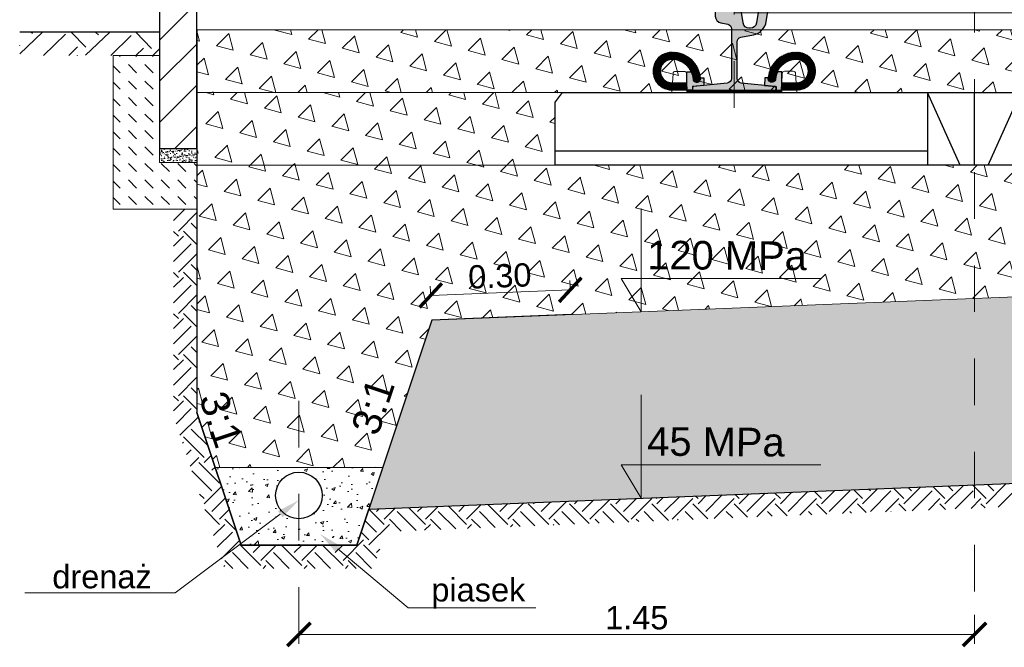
# Model space of a CAD drawing. Header units: feet. Extents: x 210.7 to 255.4, y -209.3 to -191.9.
# Tile 4 of 25: x 215.7 to 217.8, y -205.2 to -203.8. Entities that reach past the tile are written whole.
import ezdxf
from ezdxf import colors
from ezdxf.entities.mleader import LeaderData, LeaderLine
from ezdxf.math import Vec2, Vec3

# ---------------------------------------------------------------- set-up
doc = ezdxf.new("R2010")
doc.units = ezdxf.units.FT
doc.header["$MEASUREMENT"] = 0
doc.header["$PDMODE"] = 34
doc.linetypes.add('DASHDOT2', pattern=[12.7, 6.35, -3.175, 0, -3.175])
for name, color, linetype, lineweight in [('BETON kresk', 8, 'Continuous', 9), ('Drenaż', 4, 'Continuous', 25), ('Geowłóknina', 160, 'Continuous', 30), ('Kruszywo', 42, 'Continuous', 15), ('Miesz_niezw', 251, 'Continuous', 9), ('Mieszanka_niezw_0_315', 44, 'Continuous', 15), ('Opis', 7, 'Continuous', 15), ('Osie', 1, 'DASHDOT2', 13), ('oś-szyny', 1, 'DASHDOT2', 0), ('Podkład', 7, 'Continuous', 30), ('Podlew ciągły z poliuretanu', 1, 'Continuous', 9), ('Podsypka cementowo-piaskowa', 251, 'Continuous', 15), ('Podłoże gruntowe', 7, 'Continuous', 13), ('Sb3', 7, 'Continuous', 15), ('sb4', 7, 'Continuous', 15), ('Wymiar', 7, 'Continuous', 15)]:
    doc.layers.add(name, color=color, linetype=linetype, lineweight=lineweight)
for name, color, linetype in [('beton obram', 7, 'Continuous'), ('Podkadka sprężysta', 1, 'Continuous'), ('Szyna', 7, 'Continuous')]:
    doc.layers.add(name, color=color, linetype=linetype)
doc.layers.add('brudnopis', color=50, linetype='Continuous', lineweight=30, plot=False)
doc.styles.add('opis', font='arial.ttf', dxfattribs={"height": 0.05})
doc.styles.add('Opis_1_25', font='arial.ttf', dxfattribs={"height": 0.05})
doc.dimstyles.new('1_25_DK$0', dxfattribs={"dimtxt": 0.05, "dimasz": 0.05, "dimexe": 0.02, "dimexo": 0.05, "dimgap": 0.01, "dimtad": 1, "dimdec": 3, "dimzin": 3, "dimdsep": 46, "dimtxsty": 'Opis_1_25', "dimblk": 'ARCHTICK', "dimcen": 0.05, "dimclrd": 256, "dimclre": 256, "dimazin": 3, "dimtfac": 1, "dimtdec": 3, "dimtofl": 0, "dimtmove": 0, "dimatfit": 3, "dimldrblk": 'ARCHTICK', "dimfxl": 1, "dimfrac": 2, "dimtolj": 1, "dimtzin": 3, "dimlwd": -1, "dimlwe": -1, "dimarcsym": 0})
pattern_1 = [(49.99999999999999, (-17.66699392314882, -99.2298174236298), (0.07172601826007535, -0.006275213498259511), [0.0075, -0.0825]), (355, (-17.66699392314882, -99.2298174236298), (-0.0138751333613, 0.07521921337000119), [0.006, -0.066]), (100.45144446, (-17.66101675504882, -99.23034035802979), (0.0578508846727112, 0.06894399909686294), [0.006374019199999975, -0.0701142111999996]), (46.18420000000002, (-17.66699392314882, -99.2098174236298), (0.1067241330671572, -0.01655192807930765), [0.01124999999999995, -0.1237499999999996]), (96.63563549, (-17.65810024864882, -99.21119675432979), (0.09346619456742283, 0.09741186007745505), [0.0095610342, -0.105171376]), (351.1841639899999, (-17.66699392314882, -99.2098174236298), (0.09346619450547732, 0.09741186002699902), [0.009000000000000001, -0.0990000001]), (21, (-17.65699392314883, -99.2148174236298), (0.05969070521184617, -0.04026188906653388), [0.0075, -0.0825]), (326.0000000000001, (-17.65699392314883, -99.2148174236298), (0.02433153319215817, 0.0725150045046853), [0.006, -0.066]), (71.45144474, (-17.65201969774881, -99.21817258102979), (0.08402223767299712, 0.03225311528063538), [0.006374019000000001, -0.0701142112]), (37.50000000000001, (-17.66699392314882, -99.2298174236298), (0.001215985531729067, 0.03328938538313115), [0, -0.0652, 0, -0.067, 0, -0.06625]), (7.499999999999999, (-17.66699392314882, -99.2298174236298), (0.02630695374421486, 0.03944117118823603), [0, -0.0382, 0, -0.0637, 0, -0.02525]), (327.5, (-17.68929392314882, -99.2298174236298), (0.0533822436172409, -0.002255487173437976), [0, -0.025, 0, -0.078, 0, -0.1035]), (317.5, (-17.69929392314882, -99.2298174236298), (0.05831861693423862, 0.01001049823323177), [0, -0.0325, 0, -0.0518, 0, -0.0735])]
pattern_2 = [(105, (-4.999095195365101, -3.755824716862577), (-0.07244443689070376, 0.01941142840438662), [0.03750000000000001, -0.03750000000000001]), (165, (-4.999095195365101, -3.755824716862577), (-0.05303300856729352, -0.05303300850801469), [0.03750000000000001, -0.03750000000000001]), (45, (-5.035317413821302, -3.746119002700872), (-0.01941142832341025, 0.07244443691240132), [0.03750000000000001, -0.03750000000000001])]

# ---------------------------------------------------------------- blocks, each defined once
blk = doc.blocks.new('_ArchTick')
at = {"color": 0, "linetype": 'ByBlock', "lineweight": 0, "const_width": 0.15}
blk.add_lwpolyline([(-0.5, -0.5), (0.5, 0.5)], dxfattribs=at)
blk = doc.blocks.new('*D18')
at = {"layer": 'DEFPOINTS', "color": 0, "lineweight": 70, "transparency": 16777216}
for p in [(216.2761956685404, -205.0726827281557), (217.7270997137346, -205.0726827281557), (216.2761956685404, -205.1650558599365)]:
    blk.add_point(p, dxfattribs=at)
at = {"layer": 'Wymiar', "transparency": 16777216}
for p, q in [((216.2761956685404, -205.1226827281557), (216.2761956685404, -205.1850558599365)), ((217.7270997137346, -205.1226827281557), (217.7270997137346, -205.1850558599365)), ((217.7270997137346, -205.1650558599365), (216.2761956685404, -205.1650558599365))]:
    blk.add_line(p, q, dxfattribs=at)
at = {"layer": 'Wymiar', "transparency": 16777216, "xscale": 0.05, "yscale": 0.05, "zscale": 0.05, "rotation": 180}
blk.add_blockref('_ArchTick', (216.2761956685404, -205.1650558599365), dxfattribs=at)
at = {"layer": 'Wymiar', "transparency": 16777216, "xscale": 0.05, "yscale": 0.05, "zscale": 0.05}
blk.add_blockref('_ArchTick', (217.7270997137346, -205.1650558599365), dxfattribs=at)
at = {"layer": 'Wymiar', "color": 0, "transparency": 16777216, "insert": (217.0016476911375, -205.1295272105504), "char_height": 0.05, "attachment_point": 5, "style": 'Opis_1_25'}
blk.add_mtext('\\A1;1.45', dxfattribs=at)
blk = doc.blocks.new('PS-60R2-SB4-1800')
h = blk.add_hatch(color=251)
edge = h.paths.add_edge_path()
edge.add_arc((-64.85020978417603, 18.20540894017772), 4.499999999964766, 4.328325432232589, 24.187061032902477, ccw=False)
edge.add_arc((-59.5653256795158, 18.60540894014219), 0.8000000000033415, 184.3283254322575, 364.3283254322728)
edge.add_arc((-64.85020978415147, 18.2054089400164), 6.099999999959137, 4.328325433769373, 5.518464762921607)
edge.add_line((-58.77848170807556, 18.79202480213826), (-58.02596563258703, 18.79189964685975))
edge.add_line((-58.02596563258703, 18.79189964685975), (-58.01851709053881, 17.15335696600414))
edge.add_line((-58.01851709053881, 17.15335696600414), (-60.51127112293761, 16.90517299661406))
edge.add_line((-60.51127112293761, 16.90517299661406), (-60.51143550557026, 16.10521954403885))
edge.add_line((-60.51143550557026, 16.10521954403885), (-61.65020978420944, 16.1054089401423))
edge.add_line((-61.65020978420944, 16.1054089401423), (-61.70545377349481, 17.70880618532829))
edge.add_line((-61.70545377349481, 17.70880618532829), (-61.70506451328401, 20.04929525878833))
edge.add_line((-61.70506451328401, 20.04929525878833), (-60.74525279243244, 20.04913562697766))
h = blk.add_hatch(color=251)
edge = h.paths.add_edge_path()
edge.add_arc((-38.14976804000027, 18.20942884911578), 4.499999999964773, 155.8129389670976, 175.6716745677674)
edge.add_arc((-43.43465214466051, 18.60942884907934), 0.8000000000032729, 175.6716745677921, 355.6716745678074, ccw=False)
edge.add_arc((-38.14976804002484, 18.20942884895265), 6.099999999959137, 174.4815352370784, 175.6716745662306, ccw=False)
edge.add_line((-44.22149611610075, 18.7960447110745), (-44.97401219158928, 18.79591955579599))
edge.add_line((-44.97401219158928, 18.79591955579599), (-44.9814607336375, 17.15737687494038))
edge.add_line((-44.9814607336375, 17.15737687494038), (-42.4887067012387, 16.90919290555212))
edge.add_line((-42.4887067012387, 16.90919290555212), (-42.48854231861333, 16.10923945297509))
edge.add_line((-42.48854231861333, 16.10923945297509), (-41.34976803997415, 16.10942884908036))
edge.add_line((-41.34976803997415, 16.10942884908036), (-41.29452405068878, 17.71282609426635))
edge.add_line((-41.29452405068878, 17.71282609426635), (-41.2949133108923, 20.0533151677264))
edge.add_line((-41.2949133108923, 20.0533151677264), (-42.25472503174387, 20.05315553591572))
h = blk.add_hatch(color=251)
edge = h.paths.add_edge_path()
edge.add_arc((38.14985109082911, 18.20942884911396), 4.499999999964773, 4.328325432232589, 24.18706103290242, ccw=False)
edge.add_arc((43.43473519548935, 18.60942884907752), 0.8000000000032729, 184.3283254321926, 364.3283254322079)
edge.add_arc((38.14985109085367, 18.20942884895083), 6.099999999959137, 4.328325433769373, 5.518464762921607)
edge.add_line((44.22157916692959, 18.79604471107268), (44.97409524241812, 18.79591955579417))
edge.add_line((44.97409524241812, 18.79591955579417), (44.98154378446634, 17.15737687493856))
edge.add_line((44.98154378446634, 17.15737687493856), (42.48878975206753, 16.9091929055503))
edge.add_line((42.48878975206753, 16.9091929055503), (42.48862536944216, 16.10923945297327))
edge.add_line((42.48862536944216, 16.10923945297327), (41.34985109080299, 16.10942884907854))
edge.add_line((41.34985109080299, 16.10942884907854), (41.29460710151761, 17.71282609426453))
edge.add_line((41.29460710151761, 17.71282609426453), (41.29499636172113, 20.05331516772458))
edge.add_line((41.29499636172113, 20.05331516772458), (42.25480808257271, 20.0531555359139))
h = blk.add_hatch(color=251)
edge = h.paths.add_edge_path()
edge.add_arc((64.85029283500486, 18.2054089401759), 4.499999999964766, 155.8129389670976, 175.6716745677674)
edge.add_arc((59.56540873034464, 18.60540894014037), 0.8000000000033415, 175.6716745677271, 355.67167456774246, ccw=False)
edge.add_arc((64.85029283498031, 18.20540894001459), 6.099999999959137, 174.4815352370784, 175.6716745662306, ccw=False)
edge.add_line((58.77856475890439, 18.79202480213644), (58.02604868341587, 18.79189964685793))
edge.add_line((58.02604868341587, 18.79189964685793), (58.01860014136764, 17.15335696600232))
edge.add_line((58.01860014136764, 17.15335696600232), (60.51135417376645, 16.90517299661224))
edge.add_line((60.51135417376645, 16.90517299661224), (60.5115185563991, 16.10521954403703))
edge.add_line((60.5115185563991, 16.10521954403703), (61.65029283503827, 16.10540894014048))
edge.add_line((61.65029283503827, 16.10540894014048), (61.70553682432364, 17.70880618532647))
edge.add_line((61.70553682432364, 17.70880618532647), (61.70514756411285, 20.04929525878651))
edge.add_line((61.70514756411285, 20.04929525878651), (60.74533584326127, 20.04913562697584))
at = {"layer": 'Podkadka sprężysta'}
h = blk.add_hatch(dxfattribs=at)
h.set_pattern_fill('ANSI37', color=256, angle=0.009529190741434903, style=0)
h.set_pattern_definition([(45.00952919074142, (-51.49991694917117, 15.60774071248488), (-0.08840304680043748, 0.08837364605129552), []), (135.0095291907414, (-51.49991694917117, 15.60774071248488), (-0.08837364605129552, -0.08840304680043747), [])])
h.paths.add_polyline_path([(-61.63283859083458, 15.60605544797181), (-61.65020978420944, 16.1054089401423), (-41.34976803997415, 16.10942884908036), (-41.36699530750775, 15.60942597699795)])
h = blk.add_hatch(dxfattribs=at)
h.set_pattern_fill('ANSI37', color=256, scale=100, style=0)
h.set_pattern_definition([(134.9904708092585, (51.5, 15.60774071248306), (0.08840304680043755, 0.08837364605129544), []), (44.99047080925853, (51.5, 15.60774071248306), (0.08837364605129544, -0.08840304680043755), [])])
h.paths.add_polyline_path([(61.63292164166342, 15.60605544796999), (61.65029283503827, 16.10540894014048), (41.34985109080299, 16.10942884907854), (41.36707835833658, 15.60942597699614)])
at = {"layer": 'sb4'}
h = blk.add_hatch(dxfattribs=at)
h.set_pattern_fill('ANSI31', color=256, angle=0.009529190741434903, style=0)
h.set_pattern_definition([(134.9904708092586, (-92.79758262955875, -4.70838610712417), (0.08840304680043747, 0.08837364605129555), [])])
edge = h.paths.add_edge_path()
edge.add_line((-61.65020978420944, 16.1054089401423), (-64.85020978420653, 16.1054089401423))
edge.add_arc((-64.8502097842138, 20.20540894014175), 4.099999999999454, 90.00000000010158, 270.00000000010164, ccw=False)
edge.add_arc((-64.85020978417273, 18.20540894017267), 6.099999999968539, 4.328325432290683, 90.00000000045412, ccw=False)
edge.add_arc((-59.5653256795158, 18.60540894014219), 0.8000000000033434, -175.67167456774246, 4.328325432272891, ccw=False)
edge.add_arc((-64.85020978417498, 18.20540894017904), 4.499999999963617, 4.328325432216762, 90.00000000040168)
edge.add_arc((-64.85020978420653, 20.20540894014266), 2.5, 90, 270)
edge.add_line((-64.85020978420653, 17.70540894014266), (-61.70580229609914, 17.70347502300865))
edge.add_line((-61.70580229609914, 17.70347502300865), (-61.65020978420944, 16.1054089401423))
h = blk.add_hatch(dxfattribs=at)
h.set_pattern_fill('ANSI31', color=256, angle=0.009529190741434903, style=0)
h.set_pattern_definition([(45.00952919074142, (-10.20239519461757, -4.704366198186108), (-0.08840304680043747, 0.08837364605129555), [])])
edge = h.paths.add_edge_path()
edge.add_line((-41.34976803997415, 16.10942884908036), (-38.14976803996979, 16.10942884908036))
edge.add_arc((-38.14976803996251, 20.2094288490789), 4.099999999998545, 269.9999999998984, 449.9999999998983)
edge.add_arc((-38.14976804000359, 18.20942884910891), 6.099999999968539, 89.99999999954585, 175.6716745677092)
edge.add_arc((-43.43465214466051, 18.60942884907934), 0.8000000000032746, 175.6716745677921, 355.6716745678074)
edge.add_arc((-38.14976804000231, 18.20942884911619), 4.499999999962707, 89.9999999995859, 175.6716745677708, ccw=False)
edge.add_arc((-38.14976803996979, 20.2094288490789), 2.5, -90, 90, ccw=False)
edge.add_line((-38.14976803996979, 17.7094288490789), (-41.29470646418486, 17.70753173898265))
edge.add_line((-41.29470646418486, 17.70753173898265), (-41.34976803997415, 16.10942884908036))
h = blk.add_hatch(dxfattribs=at)
h.set_pattern_fill('ANSI31', color=256, angle=0.009529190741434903, style=0)
h.set_pattern_definition([(134.9904708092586, (10.2024782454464, -4.704366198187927), (0.08840304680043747, 0.08837364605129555), [])])
edge = h.paths.add_edge_path()
edge.add_line((41.34985109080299, 16.10942884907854), (38.14985109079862, 16.10942884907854))
edge.add_arc((38.14985109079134, 20.20942884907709), 4.099999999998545, 90.00000000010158, 270.00000000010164, ccw=False)
edge.add_arc((38.14985109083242, 18.20942884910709), 6.099999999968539, 4.328325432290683, 90.00000000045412, ccw=False)
edge.add_arc((43.43473519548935, 18.60942884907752), 0.8000000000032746, -175.67167456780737, 4.328325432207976, ccw=False)
edge.add_arc((38.14985109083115, 18.20942884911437), 4.499999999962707, 4.328325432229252, 90.00000000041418)
edge.add_arc((38.14985109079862, 20.20942884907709), 2.5, 90, 270)
edge.add_line((38.14985109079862, 17.70942884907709), (41.29478951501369, 17.70753173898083))
edge.add_line((41.29478951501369, 17.70753173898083), (41.34985109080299, 16.10942884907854))
h = blk.add_hatch(dxfattribs=at)
h.set_pattern_fill('ANSI31', color=256, angle=0.009529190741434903, style=0)
h.set_pattern_definition([(45.00952919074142, (92.79766568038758, -4.708386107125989), (-0.08840304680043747, 0.08837364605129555), [])])
edge = h.paths.add_edge_path()
edge.add_line((61.65029283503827, 16.10540894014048), (64.85029283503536, 16.10540894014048))
edge.add_arc((64.85029283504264, 20.20540894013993), 4.099999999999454, 269.9999999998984, 449.9999999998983)
edge.add_arc((64.85029283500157, 18.20540894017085), 6.099999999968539, 89.9999999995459, 175.6716745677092)
edge.add_arc((59.56540873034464, 18.60540894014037), 0.8000000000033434, 175.6716745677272, 355.6716745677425)
edge.add_arc((64.85029283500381, 18.20540894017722), 4.499999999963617, 89.99999999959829, 175.6716745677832, ccw=False)
edge.add_arc((64.85029283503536, 20.20540894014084), 2.5, -90, 90, ccw=False)
edge.add_line((64.85029283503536, 17.70540894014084), (61.70588534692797, 17.70347502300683))
edge.add_line((61.70588534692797, 17.70347502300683), (61.65029283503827, 16.10540894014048))
at = {"layer": 'Szyna'}
h = blk.add_hatch(color=256, dxfattribs=at)
edge = h.paths.add_edge_path()
edge.add_arc((-54.07513544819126, 32.0297057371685), 1.499999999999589, 180.0000026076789, 258.6900701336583)
edge.add_line((-54.36930958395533, 30.5588347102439), (-52.90401923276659, 30.26577670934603))
edge.add_arc((-53.10013532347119, 29.28519602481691), 0.9999999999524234, 2.595729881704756e-06, 78.69007012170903, ccw=False)
edge.add_line((-52.10013532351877, 29.28519607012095), (-52.10013483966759, 18.64498753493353))
edge.add_arc((-53.10013483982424, 18.64498748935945), 1.000000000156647, -84.2894042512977, 2.611202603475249e-06, ccw=False)
edge.add_line((-53.00063107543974, 17.64995030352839), (-60.22998587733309, 16.92701449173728))
edge.add_arc((-60.20013474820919, 16.62850333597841), 0.3000000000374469, 95.71059571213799, 180.0000025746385)
edge.add_line((-60.50013474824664, 16.62850332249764), (-60.5001347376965, 16.3999995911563))
edge.add_arc((-60.20013473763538, 16.39999960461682), 0.3000000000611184, 180.0000025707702, 270.0000025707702)
edge.add_line((-60.20013472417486, 16.09999960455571), (-42.80013472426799, 16.1000003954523))
edge.add_arc((-42.80013473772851, 16.40000039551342), 0.3000000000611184, 270.0000025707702, 360.0000025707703)
edge.add_line((-42.50013473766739, 16.40000040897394), (-42.50013474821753, 16.62850414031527))
edge.add_arc((-42.80013474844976, 16.62850412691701), 0.3000000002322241, 2.558879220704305e-06, 84.28940942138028)
edge.add_line((-42.77028364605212, 16.92701528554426), (-49.99963851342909, 17.64995044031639))
edge.add_arc((-49.90013483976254, 18.64498763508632), 1.000000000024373, 180.0000026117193, 264.28940947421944, ccw=False)
edge.add_line((-50.90013483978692, 18.64498758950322), (-50.90013519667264, 26.49519612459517))
edge.add_arc((-49.90013519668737, 26.49519617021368), 0.9999999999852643, 101.30993508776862, 180.0000026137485, ccw=False)
edge.add_line((-50.0962513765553, 27.47577683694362), (-47.38879003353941, 28.0172692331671))
edge.add_arc((-48.07519666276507, 31.44930156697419), 3.500000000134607, 281.3099350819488, 350.5376803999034)
edge.add_line((-44.6228179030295, 30.87390526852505), (-44.28216873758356, 32.91780083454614))
edge.add_arc((-44.77536570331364, 33.00000030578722), 0.5000000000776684, 350.5376803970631, 450.000002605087)
edge.add_line((-44.77536572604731, 33.50000030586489), (-45.99262867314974, 33.50000025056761))
edge.add_arc((-45.99262865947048, 33.20000025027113), 0.3000000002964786, 90.00000261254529, 170.5376804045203)
edge.add_line((-46.28854683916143, 33.24931993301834), (-46.7379117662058, 30.55312961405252))
edge.add_arc((-48.09913539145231, 30.78000015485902), 1.380000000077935, 270.0000025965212, 350.5376803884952, ccw=False)
edge.add_line((-48.09913532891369, 29.40000015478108), (-48.25113532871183, 29.40000014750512))
edge.add_arc((-48.2511353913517, 30.78000014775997), 1.380000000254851, 189.4623248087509, 270.00000260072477, ccw=False)
edge.add_line((-49.61235899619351, 30.55312948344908), (-49.98892671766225, 32.81253518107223))
edge.add_arc((-51.27123880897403, 32.59881643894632), 1.300000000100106, 9.462324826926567, 76.81804508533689)
edge.add_arc((-52.79913517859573, 26.07535626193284), 7.999999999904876, 76.81804506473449, 86.81323531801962)
edge.add_arc((-54.02213417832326, 4.109376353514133), 29.99999999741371, 86.81323532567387, 90.3828454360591)
edge.add_arc((-54.16913517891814, 26.10888522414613), 8.000000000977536, 90.38284543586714, 96.93827769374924)
edge.add_arc((-55.07513551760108, 33.55396167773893), 0.500000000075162, 96.93827769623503, 180.000002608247)
edge.add_line((-55.57513551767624, 33.55396165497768), (-55.57513544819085, 32.02970566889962))
h = blk.add_hatch(color=256, dxfattribs=at)
edge = h.paths.add_edge_path()
edge.add_arc((54.0752184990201, 32.02970573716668), 1.499999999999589, 281.30992986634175, 359.99999739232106, ccw=False)
edge.add_line((54.36939263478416, 30.55883471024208), (52.90410228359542, 30.26577670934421))
edge.add_arc((53.10021837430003, 29.28519602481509), 0.9999999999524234, 101.3099298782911, 179.99999740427)
edge.add_line((52.10021837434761, 29.28519607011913), (52.10021789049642, 18.64498753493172))
edge.add_arc((53.10021789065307, 18.64498748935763), 1.000000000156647, 179.9999973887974, 264.2894042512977)
edge.add_line((53.00071412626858, 17.64995030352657), (60.23006892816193, 16.92701449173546))
edge.add_arc((60.20021779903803, 16.62850333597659), 0.3000000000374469, -2.574638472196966e-06, 84.289404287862, ccw=False)
edge.add_line((60.50021779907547, 16.62850332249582), (60.50021778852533, 16.39999959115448))
edge.add_arc((60.20021778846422, 16.399999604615), 0.3000000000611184, 269.9999974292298, 359.9999974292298, ccw=False)
edge.add_line((60.20021777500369, 16.09999960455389), (42.80021777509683, 16.10000039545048))
edge.add_arc((42.80021778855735, 16.4000003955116), 0.3000000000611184, 179.9999974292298, 269.9999974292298, ccw=False)
edge.add_line((42.50021778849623, 16.40000040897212), (42.50021779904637, 16.62850414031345))
edge.add_arc((42.80021779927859, 16.62850412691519), 0.3000000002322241, 95.71059057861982, 179.9999974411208, ccw=False)
edge.add_line((42.77036669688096, 16.92701528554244), (49.99972156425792, 17.64995044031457))
edge.add_arc((49.90021789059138, 18.6449876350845), 1.000000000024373, 275.7105905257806, 359.9999973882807)
edge.add_line((50.90021789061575, 18.6449875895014), (50.90021824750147, 26.49519612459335))
edge.add_arc((49.90021824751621, 26.49519617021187), 0.9999999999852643, 359.9999973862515, 438.6900649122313)
edge.add_line((50.09633442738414, 27.4757768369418), (47.38887308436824, 28.01726923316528))
edge.add_arc((48.0752797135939, 31.44930156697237), 3.500000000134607, 189.4623196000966, 258.69006491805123, ccw=False)
edge.add_line((44.62290095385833, 30.87390526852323), (44.2822517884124, 32.91780083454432))
edge.add_arc((44.77544875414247, 33.0000003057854), 0.5000000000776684, 89.99999739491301, 189.4623196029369, ccw=False)
edge.add_line((44.77544877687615, 33.50000030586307), (45.99271172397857, 33.50000025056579))
edge.add_arc((45.99271171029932, 33.20000025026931), 0.3000000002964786, 9.462319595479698, 89.99999738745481, ccw=False)
edge.add_line((46.28862988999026, 33.24931993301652), (46.73799481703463, 30.5531296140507))
edge.add_arc((48.09921844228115, 30.7800001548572), 1.380000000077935, 189.4623196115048, 269.9999974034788)
edge.add_line((48.09921837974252, 29.40000015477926), (48.25121837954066, 29.40000014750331))
edge.add_arc((48.25121844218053, 30.78000014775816), 1.380000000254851, 269.9999973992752, 350.5376751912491)
edge.add_line((49.61244204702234, 30.55312948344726), (49.98900976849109, 32.81253518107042))
edge.add_arc((51.27132185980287, 32.5988164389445), 1.300000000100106, 103.1819549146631, 170.5376751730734, ccw=False)
edge.add_arc((52.79921822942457, 26.07535626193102), 7.999999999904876, 93.18676468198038, 103.18195493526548, ccw=False)
edge.add_arc((54.02221722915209, 4.109376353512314), 29.99999999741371, 89.61715456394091, 93.18676467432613, ccw=False)
edge.add_arc((54.16921822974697, 26.10888522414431), 8.000000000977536, 83.06172230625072, 89.61715456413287, ccw=False)
edge.add_arc((55.07521856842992, 33.55396167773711), 0.500000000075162, -2.6082469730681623e-06, 83.06172230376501, ccw=False)
edge.add_line((55.57521856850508, 33.55396165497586), (55.57521849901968, 32.0297056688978))
for p, q in [((-61.63283859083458, 15.60605544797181), (-64.95012177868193, 15.60550373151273)), ((-60.51162242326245, 16.90321591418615), (-60.51145789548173, 16.10624195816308)), ((-42.4887067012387, 16.90919290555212), (-42.48854231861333, 16.10923945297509)), ((42.48878975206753, 16.9091929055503), (42.48862536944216, 16.10923945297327)), ((60.51170547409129, 16.90321591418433), (60.51154094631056, 16.10624195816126))]:
    blk.add_line(p, q)
for points in [[(-60.74525279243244, 20.04913562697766, -0.08686759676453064), (-60.36304403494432, 18.54503158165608, 1.000000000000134), (-58.76760732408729, 18.66578629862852, 0.005193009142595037), (-58.77848170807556, 18.79202480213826), (-58.02596563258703, 18.79189964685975), (-58.01851709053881, 17.15335696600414), (-60.51127112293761, 16.90517299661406), (-60.51143550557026, 16.10521954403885), (-61.65020978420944, 16.1054089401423), (-61.70545377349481, 17.70880618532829), (-61.70506451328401, 20.04929525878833)], [(-42.25472503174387, 20.05315553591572, 0.08686759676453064), (-42.63693378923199, 18.54905149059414, -1.000000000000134), (-44.23237050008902, 18.66980620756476, -0.005193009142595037), (-44.22149611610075, 18.7960447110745), (-44.97401219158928, 18.79591955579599), (-44.9814607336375, 17.15737687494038), (-42.4887067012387, 16.90919290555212), (-42.48854231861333, 16.10923945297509), (-41.34976803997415, 16.10942884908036), (-41.29452405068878, 17.71282609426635), (-41.2949133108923, 20.0533151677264)], [(42.25480808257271, 20.0531555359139, -0.08686759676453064), (42.63701684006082, 18.54905149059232, 1.000000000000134), (44.23245355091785, 18.66980620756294, 0.005193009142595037), (44.22157916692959, 18.79604471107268), (44.97409524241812, 18.79591955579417), (44.98154378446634, 17.15737687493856), (42.48878975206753, 16.9091929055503), (42.48862536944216, 16.10923945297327), (41.34985109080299, 16.10942884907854), (41.29460710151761, 17.71282609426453), (41.29499636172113, 20.05331516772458)], [(60.74533584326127, 20.04913562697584, 0.08686759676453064), (60.36312708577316, 18.54503158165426, -1.000000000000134), (58.76769037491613, 18.6657862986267, -0.005193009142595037), (58.77856475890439, 18.79202480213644), (58.02604868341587, 18.79189964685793), (58.01860014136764, 17.15335696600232), (60.51135417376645, 16.90517299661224), (60.5115185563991, 16.10521954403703), (61.65029283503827, 16.10540894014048), (61.70553682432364, 17.70880618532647), (61.70514756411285, 20.04929525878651)]]:
    blk.add_lwpolyline(points, format="xyb", close=True)
at = {"layer": 'brudnopis', "lineweight": 0, "ltscale": 5}
for p, q in [((-49.97017078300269, 32.69999960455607), (-49.97017078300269, 34.10870663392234)), ((49.97025383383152, 32.69999960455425), (49.97025383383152, 34.10870663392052)), ((-51.50000000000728, 32.69999960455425), (51.50008305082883, 32.69999960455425))]:
    blk.add_line(p, q, dxfattribs=at)
at = {"layer": 'oś-szyny', "ltscale": 0.002}
for p, q in [((-51.5, 12.34887240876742), (-51.5, 39.15927775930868)), ((51.50008305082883, 12.3488724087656), (51.50008305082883, 39.15927775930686))]:
    blk.add_line(p, q, dxfattribs=at)
at = {"layer": 'Podkadka sprężysta'}
for points in [[(-61.63283859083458, 15.60605544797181), (-61.65020978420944, 16.1054089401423), (-41.34976803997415, 16.10942884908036), (-41.36699530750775, 15.60942597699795)], [(61.63292164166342, 15.60605544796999), (61.65029283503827, 16.10540894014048), (41.34985109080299, 16.10942884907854), (41.36707835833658, 15.60942597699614)]]:
    blk.add_lwpolyline(points, close=True, dxfattribs=at)
at = {"layer": 'Podkład', "ltscale": 5}
for p, q in [((-88.5, 15.60000000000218), (-90, 13.60000000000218)), ((88.50000000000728, 15.60000000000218), (-88.49999999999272, 15.60000000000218)), ((-10, 15.60000000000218), (-10, 1.818989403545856e-12)), ((-3, 1.818989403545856e-12), (-10, 15.60000000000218)), ((0, 15.60000000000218), (0, 1.818989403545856e-12)), ((0, 15.60000000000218), (0, 1.818989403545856e-12)), ((3, 1.818989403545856e-12), (10, 15.60000000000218)), ((10, 15.60000000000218), (10, 1.818989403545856e-12)), ((88.5, 15.60000000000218), (90, 13.60000000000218)), ((-90, 1.818989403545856e-12), (-90, 13.60000000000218)), ((90, 1.818989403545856e-12), (90, 13.60000000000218)), ((-10, 3.000000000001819), (-90, 3.000000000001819)), ((10, 3.000000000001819), (89.99999999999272, 3.000000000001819)), ((-89.99999999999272, 0), (89.99999999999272, 1.818989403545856e-12))]:
    blk.add_line(p, q, dxfattribs=at)
at = {"layer": 'Sb3'}
for points in [[(-61.63283859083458, 15.60605544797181), (-61.77465327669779, 19.6826699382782, 0.4041133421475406), (-62.27443416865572, 20.1652867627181), (-64.16259709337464, 20.16497273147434, 0.3936855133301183), (-64.6612744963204, 19.70015658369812), (-64.95012177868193, 15.60550373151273)], [(61.63292164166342, 15.60605544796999), (61.77473632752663, 19.68266993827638, -0.4041133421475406), (62.27451721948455, 20.16528676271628), (64.16268014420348, 20.16497273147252, -0.3936855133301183), (64.66135754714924, 19.7001565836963), (64.95020482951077, 15.60550373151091)]]:
    blk.add_lwpolyline(points, format="xyb", close=True, dxfattribs=at)
for points in [[(-41.36699530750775, 15.60942597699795), (-41.22653663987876, 19.68608741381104, -0.4041133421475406), (-40.72691630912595, 20.16887045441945), (-38.8387533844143, 20.16918448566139, -0.3936855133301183), (-38.33992139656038, 19.70453423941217), (-38.04971211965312, 15.60997769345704), (-41.36699530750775, 15.60942597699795)], [(41.36707835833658, 15.60942597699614), (41.22661969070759, 19.68608741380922, 0.4041133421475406), (40.72699935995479, 20.16887045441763), (38.83883643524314, 20.16918448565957, 0.3936855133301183), (38.34000444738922, 19.70453423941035), (38.04979517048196, 15.60997769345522), (41.36707835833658, 15.60942597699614)]]:
    blk.add_lwpolyline(points, format="xyb", dxfattribs=at)
at = {"layer": 'sb4'}
for points in [[(-61.65020978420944, 16.1054089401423), (-64.85020978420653, 16.1054089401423, -1), (-64.85020978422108, 24.30540894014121, -0.3922565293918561), (-58.76760732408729, 18.66578629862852, -1.000000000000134), (-60.36304403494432, 18.54503158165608, 0.3922565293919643), (-64.85020978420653, 22.70540894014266, 0.9999999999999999), (-64.85020978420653, 17.70540894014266), (-61.70580229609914, 17.70347502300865)], [(-41.34976803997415, 16.10942884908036), (-38.14976803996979, 16.10942884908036, 1), (-38.14976803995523, 24.30942884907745, 0.3922565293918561), (-44.23237050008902, 18.66980620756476, 1.000000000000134), (-42.63693378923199, 18.54905149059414, -0.3922565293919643), (-38.14976803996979, 22.7094288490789, -0.9999999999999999), (-38.14976803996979, 17.7094288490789), (-41.29470646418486, 17.70753173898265)], [(41.34985109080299, 16.10942884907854), (38.14985109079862, 16.10942884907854, -1), (38.14985109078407, 24.30942884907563, -0.3922565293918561), (44.23245355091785, 18.66980620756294, -1.000000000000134), (42.63701684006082, 18.54905149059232, 0.3922565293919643), (38.14985109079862, 22.70942884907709, 0.9999999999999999), (38.14985109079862, 17.70942884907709), (41.29478951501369, 17.70753173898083)], [(61.65029283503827, 16.10540894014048), (64.85029283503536, 16.10540894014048, 1), (64.85029283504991, 24.30540894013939, 0.3922565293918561), (58.76769037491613, 18.6657862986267, 1.000000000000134), (60.36312708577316, 18.54503158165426, -0.3922565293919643), (64.85029283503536, 22.70540894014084, -0.9999999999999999), (64.85029283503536, 17.70540894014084), (61.70588534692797, 17.70347502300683)]]:
    blk.add_lwpolyline(points, format="xyb", close=True, dxfattribs=at)
for points in [[(-61.70527135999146, 17.70351183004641), (-61.65020978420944, 16.1054089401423)], [(-41.29470646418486, 17.70753173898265), (-41.34976803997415, 16.10942884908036)]]:
    blk.add_lwpolyline(points, dxfattribs=at)
at = {"layer": 'Szyna'}
for points in [[(-55.57513544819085, 32.02970566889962, 0.3575107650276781), (-54.36930958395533, 30.5588347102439), (-52.90401923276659, 30.26577670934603, -0.3575107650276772), (-52.10013532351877, 29.28519607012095), (-52.10013483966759, 18.64498753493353, -0.3853135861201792), (-53.00063107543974, 17.64995030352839), (-60.22998587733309, 16.92701449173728, 0.3853135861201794), (-60.50013474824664, 16.62850332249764), (-60.5001347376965, 16.3999995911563, 0.414213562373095), (-60.20013472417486, 16.09999960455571), (-42.80013472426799, 16.1000003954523, 0.414213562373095), (-42.50013473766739, 16.40000040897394), (-42.50013474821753, 16.62850414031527, 0.3853135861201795), (-42.77028364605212, 16.92701528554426), (-49.99963851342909, 17.64995044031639, -0.385313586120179), (-50.90013483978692, 18.64498758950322), (-50.90013519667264, 26.49519612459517, -0.357510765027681), (-50.0962513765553, 27.47577683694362), (-47.38879003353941, 28.0172692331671, 0.3115981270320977), (-44.6228179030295, 30.87390526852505), (-44.28216873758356, 32.91780083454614, 0.4634545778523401), (-44.77536572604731, 33.50000030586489), (-45.99262867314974, 33.50000025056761, 0.3666293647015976), (-46.28854683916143, 33.24931993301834), (-46.7379117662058, 30.55312961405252, -0.3666293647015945), (-48.09913532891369, 29.40000015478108), (-48.25113532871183, 29.40000014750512, -0.3666293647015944), (-49.61235899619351, 30.55312948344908), (-49.98892671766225, 32.81253518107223), (-49.98892671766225, 32.81253518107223, 0.3026593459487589), (-50.97478130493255, 33.86456244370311, 0.04363991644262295), (-52.35440826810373, 34.06298532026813, 0.01557662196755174), (-54.22259008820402, 34.10870663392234), (-54.22259008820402, 34.10870663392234, 0.02861127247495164), (-55.13553554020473, 34.05030010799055, 0.3791741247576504), (-55.57513551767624, 33.55396165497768)], [(55.57521849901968, 32.0297056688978, -0.3575107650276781), (54.36939263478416, 30.55883471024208), (52.90410228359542, 30.26577670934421, 0.3575107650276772), (52.10021837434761, 29.28519607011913), (52.10021789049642, 18.64498753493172, 0.3853135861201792), (53.00071412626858, 17.64995030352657), (60.23006892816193, 16.92701449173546, -0.3853135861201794), (60.50021779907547, 16.62850332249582), (60.50021778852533, 16.39999959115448, -0.414213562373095), (60.20021777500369, 16.09999960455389), (42.80021777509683, 16.10000039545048, -0.414213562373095), (42.50021778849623, 16.40000040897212), (42.50021779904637, 16.62850414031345, -0.3853135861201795), (42.77036669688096, 16.92701528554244), (49.99972156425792, 17.64995044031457, 0.385313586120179), (50.90021789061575, 18.6449875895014), (50.90021824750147, 26.49519612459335, 0.357510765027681), (50.09633442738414, 27.4757768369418), (47.38887308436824, 28.01726923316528, -0.3115981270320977), (44.62290095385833, 30.87390526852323), (44.2822517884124, 32.91780083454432, -0.4634545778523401), (44.77544877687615, 33.50000030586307), (45.99271172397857, 33.50000025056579, -0.3666293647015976), (46.28862988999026, 33.24931993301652), (46.73799481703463, 30.5531296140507, 0.3666293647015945), (48.09921837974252, 29.40000015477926), (48.25121837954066, 29.40000014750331, 0.3666293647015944), (49.61244204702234, 30.55312948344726), (49.98900976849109, 32.81253518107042), (49.98900976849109, 32.81253518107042, -0.3026593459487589), (50.97486435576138, 33.86456244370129, -0.04363991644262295), (52.35449131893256, 34.06298532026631, -0.01557662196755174), (54.22267313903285, 34.10870663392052), (54.22267313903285, 34.10870663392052, -0.02861127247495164), (55.13561859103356, 34.05030010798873, -0.3791741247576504), (55.57521856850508, 33.55396165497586)]]:
    blk.add_lwpolyline(points, format="xyb", close=True, dxfattribs=at)
blk = doc.blocks.new('*D34')
at = {"layer": 'DEFPOINTS', "color": 0, "lineweight": 70, "transparency": 16777216}
for p in [(216.8589715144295, -204.4250981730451), (216.5613409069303, -204.4903305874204), (216.8611011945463, -204.4783401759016)]:
    blk.add_point(p, dxfattribs=at)
at = {"layer": 'Wymiar', "transparency": 16777216}
for p, q in [((216.8591027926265, -204.4283801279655), (216.8581721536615, -204.4051141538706)), ((216.5593425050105, -204.4403705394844), (216.5584118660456, -204.4171045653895)), ((216.5592112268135, -204.4370885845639), (216.8589715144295, -204.4250981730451))]:
    blk.add_line(p, q, dxfattribs=at)
at = {"layer": 'Wymiar', "transparency": 16777216, "xscale": 0.05, "yscale": 0.05, "zscale": 0.05}
for p, rotation in [((216.5592112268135, -204.4370885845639), 182.2906100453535), ((216.8589715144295, -204.4250981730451), 2.290610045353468)]:
    blk.add_blockref('_ArchTick', p, dxfattribs=dict(at, rotation=rotation))
at = {"layer": 'Wymiar', "color": 0, "transparency": 16777216, "insert": (216.7076706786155, -204.3955760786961), "char_height": 0.05, "attachment_point": 5, "rotation": 2.290610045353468, "style": 'Opis_1_25'}
blk.add_mtext('\\A1;0.30', dxfattribs=at)

msp = doc.modelspace()

# ---------------------------------------------------------------- hatches: boundary and pattern name
at = {"ltscale": 5}
h = msp.add_hatch(dxfattribs=at)
h.set_pattern_fill('EARTH', color=3, scale=0.4, angle=43.85423716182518)
h.set_pattern_definition([(43.85423716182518, (-3.399643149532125, -0.005000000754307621), (0.002827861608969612, 0.141393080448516), [0.1, -0.1]), (43.85423716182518, (-3.425624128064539, 0.02204142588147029), (0.002827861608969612, 0.141393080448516), [0.1, -0.1]), (43.85423716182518, (-3.451605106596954, 0.04908285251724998), (0.002827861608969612, 0.141393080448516), [0.1, -0.1]), (133.8542371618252, (-3.451251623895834, 0.06675698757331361), (-0.141393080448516, 0.002827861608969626), [0.1, -0.1]), (133.8542371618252, (-3.424210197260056, 0.09273796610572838), (-0.141393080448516, 0.002827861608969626), [0.1, -0.1]), (133.8542371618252, (-3.397168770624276, 0.1187189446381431), (-0.141393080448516, 0.002827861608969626), [0.1, -0.1])])
h.paths.add_polyline_path([(215.977099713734, -203.8717364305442), (215.9770997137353, -203.9217364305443), (215.676551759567, -203.9217364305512), (215.6765517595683, -203.8717364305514)])
at = {"layer": 'BETON kresk'}
h = msp.add_hatch(dxfattribs=at)
h.set_pattern_fill('ANSI31', color=256, scale=0.5)
h.set_pattern_definition([(45, (-21.42532998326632, -94.72078291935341), (-0.04419417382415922, 0.04419417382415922), [])])
h.paths.add_polyline_path([(216.0570997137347, -203.8217364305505), (215.9770997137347, -203.8217364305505), (215.9770997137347, -204.1217364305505), (216.0570997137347, -204.1217364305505)])
at = {"layer": 'Kruszywo'}
h = msp.add_hatch(dxfattribs=at)
h.set_pattern_fill('AR-CONC', color=256, scale=0.01, style=0)
h.set_pattern_definition(pattern_1)
edge = h.paths.add_edge_path()
edge.add_arc((216.2761956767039, -204.8666993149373), 0.05000000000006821, 450.00000467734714, 539.9999999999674, ccw=False)
edge.add_line((216.2761956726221, -204.8166993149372), (216.2761956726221, -204.8066993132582))
edge.add_line((216.2761956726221, -204.8066993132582), (216.0965066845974, -204.8066993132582))
edge.add_line((216.0965066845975, -204.8066993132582), (216.1520108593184, -204.973211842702))
edge.add_line((216.1520108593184, -204.973211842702), (216.2761956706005, -204.973211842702))
edge.add_line((216.2761956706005, -204.973211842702), (216.2761956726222, -204.9166993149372))
edge.add_arc((216.2761956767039, -204.8666993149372), 0.05000000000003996, 180.0000000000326, 269.99999532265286, ccw=False)
h = msp.add_hatch(dxfattribs=at)
h.set_pattern_fill('AR-CONC', color=256, scale=0.01, style=0)
h.set_pattern_definition(pattern_1)
edge = h.paths.add_edge_path()
edge.add_arc((216.2761956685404, -204.8666993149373), 0.05000000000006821, 360.0000000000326, 449.9999953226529)
edge.add_line((216.2761956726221, -204.8166993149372), (216.2761956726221, -204.8066993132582))
edge.add_line((216.2761956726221, -204.8066993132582), (216.4558846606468, -204.8066993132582))
edge.add_line((216.4558846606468, -204.8066993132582), (216.4003804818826, -204.973211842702))
edge.add_line((216.4003804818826, -204.973211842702), (216.2761956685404, -204.973211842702))
edge.add_line((216.2761956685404, -204.973211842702), (216.2761956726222, -204.9166993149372))
edge.add_arc((216.2761956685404, -204.8666993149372), 0.05000000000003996, 270.0000046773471, 359.9999999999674)
at = {"layer": 'Miesz_niezw'}
h = msp.add_hatch(dxfattribs=at)
h.set_pattern_fill('TRIANG', color=256, scale=0.2, angle=45)
h.set_pattern_definition([(105, (4.684159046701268, -3.755824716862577), (-0.07244443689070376, 0.01941142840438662), [0.03750000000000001, -0.03750000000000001]), (165, (4.684159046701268, -3.755824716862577), (-0.05303300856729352, -0.05303300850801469), [0.03750000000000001, -0.03750000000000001]), (45, (4.647936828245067, -3.746119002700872), (-0.01941142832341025, 0.07244443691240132), [0.03750000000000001, -0.03750000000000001])])
h.paths.add_polyline_path([(218.9261949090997, -203.8666622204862), (216.0570997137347, -203.8666622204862), (216.0571028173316, -204.0017471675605), (218.9261949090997, -204.0017471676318)])
h = msp.add_hatch(dxfattribs=at)
h.set_pattern_fill('TRIANG', color=256, scale=0.2, angle=45)
h.set_pattern_definition(pattern_2)
h.paths.add_polyline_path([(216.0570997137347, -204.0018105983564), (216.0570997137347, -204.1577364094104), (216.8261953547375, -204.1577364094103), (216.8261953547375, -204.0217364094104), (216.8411953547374, -204.0017364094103)])
h = msp.add_hatch(dxfattribs=at)
h.set_pattern_fill('TRIANG', color=256, scale=0.2, angle=45)
h.set_pattern_definition(pattern_2)
h.paths.add_polyline_path([(216.0570997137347, -204.1578105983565), (216.0570997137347, -204.6884784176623), (216.0965066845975, -204.8066993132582), (216.4558846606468, -204.8066993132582), (216.5613409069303, -204.4903305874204), (218.9261949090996, -204.3957364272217), (218.9261949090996, -204.1577364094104)])
at = {"layer": 'Mieszanka_niezw_0_315', "ltscale": 10}
h = msp.add_hatch(dxfattribs=at)
h.set_pattern_fill('AR-CONC', color=256, scale=0.01, style=0)
h.set_pattern_definition([(49.99999999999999, (0, 0), (0.07172601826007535, -0.006275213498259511), [0.0075, -0.0825]), (355, (0, 0), (-0.0138751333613, 0.07521921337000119), [0.006, -0.066]), (100.45144446, (0.0059771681, -0.0005229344), (0.0578508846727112, 0.06894399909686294), [0.006374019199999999, -0.07011421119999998]), (46.18420000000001, (0, 0.02), (0.1067241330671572, -0.01655192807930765), [0.01125, -0.12375]), (96.63563549, (0.0088936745, 0.0186206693), (0.09346619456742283, 0.09741186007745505), [0.0095610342, -0.105171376]), (351.1841639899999, (0, 0.02), (0.09346619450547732, 0.09741186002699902), [0.009000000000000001, -0.0990000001]), (21, (0.01, 0.015), (0.05969070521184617, -0.04026188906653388), [0.0075, -0.0825]), (326.0000000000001, (0.01, 0.015), (0.02433153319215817, 0.0725150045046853), [0.006, -0.066]), (71.45144474, (0.0149742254, 0.0116448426), (0.08402223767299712, 0.03225311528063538), [0.006374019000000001, -0.0701142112]), (37.50000000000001, (0, 0), (0.001215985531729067, 0.03328938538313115), [0, -0.0652, 0, -0.067, 0, -0.06625]), (7.499999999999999, (0, 0), (0.02630695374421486, 0.03944117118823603), [0, -0.0382, 0, -0.0637, 0, -0.02525]), (327.5, (-0.0223, 0), (0.0533822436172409, -0.002255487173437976), [0, -0.025, 0, -0.078, 0, -0.1035]), (317.5, (-0.0323, 0), (0.05831861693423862, 0.01001049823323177), [0, -0.0325, 0, -0.0518, 0, -0.0735])])
h.paths.add_polyline_path([(216.4260977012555, -204.8960601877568), (216.5613409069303, -204.4903305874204), (218.9261949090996, -204.3957364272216), (218.9261949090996, -204.7960562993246)])
at = {"layer": 'Opis'}
h = msp.add_hatch(dxfattribs=at)
h.set_pattern_fill('DASH', color=256, scale=0.2, angle=135)
h.set_pattern_definition([(135, (-78.65312485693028, -6.888687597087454), (-0.03535533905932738, 3.469446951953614e-18), [0.025, -0.025])])
h.paths.add_polyline_path([(216.0571000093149, -204.2517364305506), (215.8771000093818, -204.2517364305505), (215.8771000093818, -203.9217362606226), (215.9771006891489, -203.9217366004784), (215.9771000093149, -204.1517364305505), (216.0571000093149, -204.1517364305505)])
at = {"layer": 'Podsypka cementowo-piaskowa', "lineweight": 5}
h = msp.add_hatch(dxfattribs=at)
h.set_pattern_fill('AR-SAND', color=256, scale=0.005, style=0)
h.set_pattern_definition([(37.50000000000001, (-0.4690948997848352, -3.65582471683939), (-0.0003149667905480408, 0.009634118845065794), [0, -0.0076, 0, -0.0085, 0, -0.008125]), (7.499999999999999, (-0.4690948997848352, -3.65582471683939), (0.008848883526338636, 0.0141107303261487), [0, -0.004099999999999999, 0, -0.006850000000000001, 0, -0.002625]), (327.5, (-0.4752448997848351, -3.65582471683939), (0.01557070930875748, 2.829526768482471e-05), [0, -0.0025, 0, -0.009000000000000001, 0, -0.01175]), (317.5, (-0.4752448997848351, -3.65582471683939), (0.01503063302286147, 0.004388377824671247), [0, -0.00125, 0, -0.0059, 0, -0.006750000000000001])])
h.paths.add_polyline_path([(215.9771000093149, -204.1217364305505), (215.9771000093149, -204.1517364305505), (216.0571000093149, -204.1517364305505), (216.0571000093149, -204.1217364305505)])
at = {"layer": 'Podłoże gruntowe'}
h = msp.add_hatch(dxfattribs=at)
h.set_pattern_fill('EARTH', color=256, scale=0.25, angle=45, style=0)
h.set_pattern_definition([(45, (-39.690148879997, -61.55183139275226), (6.938893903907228e-18, 0.08838834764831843), [0.0625, -0.0625]), (45, (-39.70672169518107, -61.53525857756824), (6.938893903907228e-18, 0.08838834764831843), [0.0625, -0.0625]), (45, (-39.72329451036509, -61.51868576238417), (6.938893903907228e-18, 0.08838834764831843), [0.0625, -0.0625]), (135, (-39.72329451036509, -61.5076372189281), (-0.08838834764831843, 1.387778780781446e-17), [0.0625, -0.0625]), (135, (-39.70672169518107, -61.49106440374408), (-0.08838834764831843, 1.387778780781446e-17), [0.0625, -0.0625]), (135, (-39.690148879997, -61.47449158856), (-0.08838834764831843, 1.387778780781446e-17), [0.0625, -0.0625])])
h.paths.add_polyline_path([(218.9261949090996, -204.2517364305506), (218.9761949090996, -204.2517364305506), (218.9761949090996, -204.8440962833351), (216.4626091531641, -204.9446397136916), (216.4364184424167, -205.023211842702), (216.1159728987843, -205.023211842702), (216.0070997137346, -204.6965923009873), (216.0070997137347, -204.2517364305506), (216.0570997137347, -204.2517364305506), (216.0570997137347, -204.6884784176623), (216.1520108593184, -204.973211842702), (216.4003804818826, -204.973211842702), (216.4260977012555, -204.8960601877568), (218.9261949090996, -204.7960562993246)])

# ---------------------------------------------------------------- linework, layer by layer
at = {"color": 3, "ltscale": 5}
msp.add_line((215.9770997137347, -203.8717364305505), (215.6765517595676, -203.8717364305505), dxfattribs=at)
at = {"layer": 'beton obram'}
msp.add_lwpolyline([(216.0570997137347, -203.8217364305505), (215.9770997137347, -203.8217364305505), (215.9770997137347, -204.1217364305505), (216.0570997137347, -204.1217364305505)], close=True, dxfattribs=at)
at = {"layer": 'Drenaż'}
msp.add_circle((216.2761956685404, -204.8666993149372), 0.05, dxfattribs=at)
at = {"layer": 'Geowłóknina', "ltscale": 5}
for points in [[(216.0570997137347, -203.8666622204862), (216.0570997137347, -204.6884784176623), (216.1520108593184, -204.973211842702), (216.4003804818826, -204.973211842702), (216.4260977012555, -204.8960601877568), (218.9261949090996, -204.7960562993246), (218.9261949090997, -203.8666622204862)], [(216.8611011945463, -204.4783401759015), (216.5613409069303, -204.4903305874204), (216.4003804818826, -204.973211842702), (216.1520108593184, -204.973211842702), (216.0570997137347, -204.6884784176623)]]:
    msp.add_lwpolyline(points, dxfattribs=at)
at = {"layer": 'Kruszywo'}
msp.add_lwpolyline([(216.4558846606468, -204.8066993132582), (216.0965066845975, -204.8066993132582)], dxfattribs=at)
at = {"layer": 'Miesz_niezw'}
for p, q in [((216.0570997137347, -204.0017544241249), (216.8411953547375, -204.0017364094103)), ((216.0570997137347, -204.1578105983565), (216.8261953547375, -204.1578105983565))]:
    msp.add_line(p, q, dxfattribs=at)
msp.add_lwpolyline([(218.9261949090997, -203.8666622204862), (216.0570997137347, -203.8666622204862)], dxfattribs=at)
at = {"layer": 'Mieszanka_niezw_0_315', "ltscale": 10}
msp.add_lwpolyline([(216.5613409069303, -204.4903305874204), (218.9261949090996, -204.3957364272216)], dxfattribs=at)
at = {"layer": 'Opis'}
msp.add_lwpolyline([(216.0571000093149, -204.2517364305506), (215.8771000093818, -204.2517364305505), (215.8771000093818, -203.9217362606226), (215.9771006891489, -203.9217366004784), (215.9771000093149, -204.1517364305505), (216.0571000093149, -204.1517364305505)], close=True, dxfattribs=at)
for points in [[(217.0110382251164, -204.2504018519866), (217.0110382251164, -204.4723426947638), (216.968303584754, -204.4009587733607), (217.3969567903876, -204.4009587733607)], [(217.0110382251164, -204.6507217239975), (217.0110382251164, -204.8726625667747), (216.968303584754, -204.8012786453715), (217.3969567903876, -204.8012786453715)]]:
    msp.add_lwpolyline(points, dxfattribs=at)
at = {"layer": 'Osie', "ltscale": 0.01}
msp.add_line((216.2761956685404, -204.663440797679), (216.2761956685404, -205.1222521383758), dxfattribs=at)
for points in [[(217.7270997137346, -205.0726827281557), (217.7270997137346, -203.6595793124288)], [(217.7270997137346, -205.0726827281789), (217.7270997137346, -203.659579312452)]]:
    msp.add_lwpolyline(points, dxfattribs=at)
at = {"layer": 'Podlew ciągły z poliuretanu'}
for p, q in [((217.2527536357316, -203.8775637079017), (217.2529347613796, -203.8784693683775)), ((217.2527536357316, -203.8775637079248), (217.2529347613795, -203.8784693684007))]:
    msp.add_line(p, q, dxfattribs=at)
at = {"layer": 'Podsypka cementowo-piaskowa', "lineweight": 5}
msp.add_lwpolyline([(215.9771000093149, -204.1217364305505), (215.9771000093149, -204.1517364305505), (216.0571000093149, -204.1517364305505), (216.0571000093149, -204.1217364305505)], close=True, dxfattribs=at)

# ---------------------------------------------------------------- block references
at = {"xscale": -0.01, "yscale": 0.01, "zscale": 0.01}
msp.add_blockref('PS-60R2-SB4-1800', (217.7261953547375, -204.1577364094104), dxfattribs=at)

# ---------------------------------------------------------------- texts
at = {"layer": 'Opis', "style": 'opis'}
for s, height, rotation, p in [('120 MPa', 0.06129999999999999, 359.6562194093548, (217.0240658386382, -204.3809345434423)), ('3:1', 0.0613, 71.56623636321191, (216.4453036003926, -204.7415158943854)), ('3:1', 0.0613, 288.4337636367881, (216.0612257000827, -204.6567842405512)), ('45 MPa', 0.06129999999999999, 359.6562194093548, (217.0240658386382, -204.7812544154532))]:
    msp.add_text(s, height=height, rotation=rotation, dxfattribs=at).set_placement(p)

# ---------------------------------------------------------------- dimensions: what is measured, and where the dimension line sits
at = {"layer": 'Wymiar'}
for p1, p2, distance, picture, middle in [((216.5613409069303, -204.4903305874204), (216.8611011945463, -204.4783401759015), 0.053284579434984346, '*D34', (216.7076706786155, -204.3955760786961)), ((217.7270997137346, -205.0726827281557), (216.2761956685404, -205.0726827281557), 0.09237313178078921, '*D18', (217.0016476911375, -205.1295272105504))]:
    dim = msp.add_aligned_dim(p1=p1, p2=p2, distance=distance, dimstyle='1_25_DK$0', override={"dimdec": 2}, dxfattribs=at)
    dim.commit()
    dim.dimension.update_dxf_attribs({"geometry": picture, "text_midpoint": middle})

# ---------------------------------------------------------------- leaders
at = {"layer": 'Opis'}
ml = msp.add_multileader_mtext('Standard', dxfattribs=at)
ml.set_content('drenaż ', color=256, style='Opis_1_25')
ml.set_leader_properties(color=256, linetype='ByLayer', lineweight=-1)
ml.build(insert=Vec2(0, 0))
ml.multileader.update_dxf_attribs({"has_dogleg": 0, "text_left_attachment_type": 5, "text_right_attachment_type": 5, "text_bottom_attachment_type": 10, "dogleg_length": 0.15, "arrow_head_size": 0.05})
ctx = ml.context
ctx.base_point, ctx.char_height, ctx.arrow_head_size, ctx.landing_gap_size, ctx.plane_origin = Vec3(215.7004442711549, -205.0760951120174), 0.05, 0.05, 0.05, Vec3(216.2761956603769, -204.8268691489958)
ctx.left_attachment, ctx.right_attachment, ctx.text_align_type = 5, 5, 2
notes = []
notes.append((ctx, [(0, (1, 1, 0), (216.1601304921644, -205.0760951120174), (-1, 0), 0.15, [(0, [(216.2761956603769, -204.8768691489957)], 0, [])])]))
ctx.mtext.insert, ctx.mtext.alignment, ctx.mtext.flow_direction = Vec3(215.9601304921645, -205.0160951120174), 3, 5
ml = msp.add_multileader_mtext('Standard', dxfattribs=at)
ml.set_content('piasek ', color=256, style='Opis_1_25')
ml.set_leader_properties(color=256, linetype='ByLayer', lineweight=-1)
ml.build(insert=Vec2(0, 0))
ml.multileader.update_dxf_attribs({"has_dogleg": 0, "text_left_attachment_type": 5, "text_right_attachment_type": 5, "text_bottom_attachment_type": 10, "dogleg_length": 0.15, "arrow_head_size": 0.05})
ctx = ml.context
ctx.base_point, ctx.char_height, ctx.arrow_head_size, ctx.landing_gap_size, ctx.plane_origin = Vec3(216.5105879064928, -205.1082164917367), 0.05, 0.05, 0.05, Vec3(217.1312359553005, -204.8248675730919)
ctx.left_attachment, ctx.right_attachment = 5, 5
notes.append((ctx, [(1, (1, 1, 0), (216.3605879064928, -205.1082164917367), (1, 0), 0.15, [(0, [(216.3215159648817, -204.9491450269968)], 0, [])])]))
ctx.mtext.insert, ctx.mtext.flow_direction = Vec3(216.5605879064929, -205.0443351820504), 5
for ctx, leaders in notes:
    for number, flags, end, landing, length, lines in leaders:
        leader = LeaderData()
        leader.index, (leader.has_last_leader_line, leader.has_dogleg_vector, leader.attachment_direction) = number, flags
        leader.last_leader_point, leader.dogleg_vector, leader.dogleg_length = Vec3(end), Vec3(landing), length
        for number, points, colour, breaks in lines:
            line = LeaderLine()
            line.index, line.vertices, line.color, line.breaks = number, Vec3.list(points), colors.encode_raw_color(colour), breaks
            leader.lines.append(line)
        ctx.leaders.append(leader)

doc.saveas('drawing.dxf')
